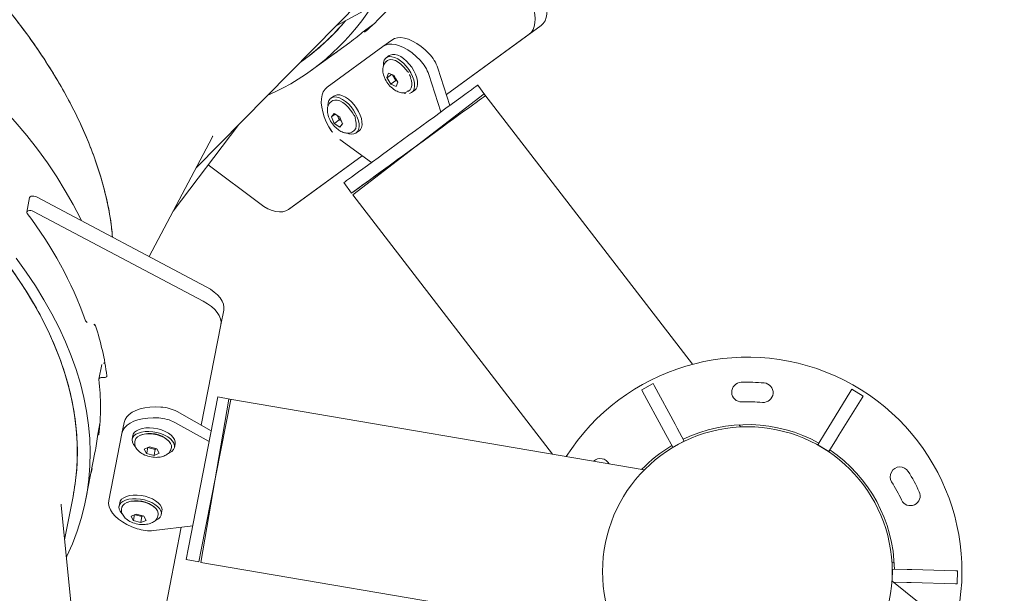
# Model space of a CAD drawing. Extents: x 5459245 to 5462690, y 5971016 to 5972523.
# Tile 45 of 136: x 5462441.854 to 5462442.305, y 5972213.997 to 5972214.26. Entities that reach past the tile are written whole.
import ezdxf

# ---------------------------------------------------------------- set-up
doc = ezdxf.new("R2010")
doc.units = 0
doc.layers.add('A_MAŁA ARCHITEKTURA', color=195, linetype='CONTINUOUS', lineweight=9)

# ---------------------------------------------------------------- blocks, each defined once
blk = doc.blocks.new('MEGA')
at = {"layer": 'A_MAŁA ARCHITEKTURA'}
for p, q in [((5462443.841729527, 5972219.290150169), (5462443.835373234, 5972219.287768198)), ((5462443.837270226, 5972219.28528626), (5462443.842933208, 5972219.197592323)), ((5462443.84362652, 5972219.287668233), (5462443.849289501, 5972219.199974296)), ((5462443.847387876, 5972219.229421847), (5462443.908958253, 5972219.233466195)), ((5462443.870883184, 5972219.230965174), (5462443.920422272, 5972219.226161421)), ((5462443.893295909, 5972219.232437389), (5462443.997544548, 5972219.208318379)), ((5462443.894600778, 5972219.199041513), (5462443.897403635, 5972219.228393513)), ((5462443.793907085, 5972219.221963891), (5462443.787550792, 5972219.219581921)), ((5462443.959314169, 5972219.217163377), (5462443.961276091, 5972219.216357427)), ((5462443.770443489, 5972219.208537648), (5462443.765827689, 5972219.206807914)), ((5462443.959003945, 5972219.210826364), (5462443.979006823, 5972219.202609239)), ((5462443.982253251, 5972219.211856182), (5462444.07509538, 5972219.158659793)), ((5462443.644078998, 5972219.139045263), (5462443.729165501, 5972219.203929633)), ((5462443.737696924, 5972219.195900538), (5462443.757957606, 5972219.203493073)), ((5462443.765575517, 5972219.206690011), (5462443.765721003, 5972219.206324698)), ((5462443.970237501, 5972219.206211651), (5462443.97205887, 5972219.205278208)), ((5462443.972175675, 5972219.205415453), (5462443.972145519, 5972219.205346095)), ((5462443.716684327, 5972219.194411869), (5462443.735598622, 5972219.201499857)), ((5462443.749093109, 5972219.20017117), (5462443.751022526, 5972219.20071436)), ((5462443.751015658, 5972219.200891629), (5462443.751039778, 5972219.200823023)), ((5462443.77669978, 5972219.199378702), (5462443.771932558, 5972219.197592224)), ((5462443.956238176, 5972219.200680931), (5462443.985295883, 5972219.188756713)), ((5462443.986812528, 5972219.199752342), (5462443.986670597, 5972219.199385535)), ((5462443.991631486, 5972219.197796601), (5462443.98707875, 5972219.199666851)), ((5462443.74256248, 5972219.186586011), (5462443.771932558, 5972219.197592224)), ((5462443.95189548, 5972219.195461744), (5462443.951424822, 5972219.195655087)), ((5462443.954298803, 5972219.195955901), (5462443.952729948, 5972219.196600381)), ((5462443.772298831, 5972219.190811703), (5462443.771822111, 5972219.190633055)), ((5462443.773724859, 5972219.192809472), (5462443.772135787, 5972219.192213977)), ((5462443.945633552, 5972219.191952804), (5462443.943712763, 5972219.189218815)), ((5462443.947502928, 5972219.19163128), (5462443.945633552, 5972219.191952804)), ((5462443.947494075, 5972219.191104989), (5462443.945824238, 5972219.191790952)), ((5462443.947472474, 5972219.189820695), (5462443.94630887, 5972219.18816446)), ((5462443.947451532, 5972219.188575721), (5462443.947502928, 5972219.19163128)), ((5462443.837951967, 5972219.185082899), (5462443.844308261, 5972219.187464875)), ((5462443.937841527, 5972219.170524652), (5462443.899203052, 5972219.186380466)), ((5462443.899203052, 5972219.186380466), (5462443.905478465, 5972219.183802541)), ((5462443.943712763, 5972219.189218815), (5462443.943661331, 5972219.186163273)), ((5462443.943661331, 5972219.186163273), (5462443.945530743, 5972219.185841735)), ((5462443.945665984, 5972219.185862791), (5462443.943843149, 5972219.18617633)), ((5462443.94630887, 5972219.18816446), (5462443.943955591, 5972219.189131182)), ((5462443.945530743, 5972219.185841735), (5462443.946461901, 5972219.187197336)), ((5462443.94630887, 5972219.18816446), (5462443.946288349, 5972219.186944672)), ((5462443.946461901, 5972219.187197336), (5462443.947451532, 5972219.188575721)), ((5462443.990002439, 5972219.186823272), (5462443.985295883, 5972219.188756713)), ((5462443.744354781, 5972219.181803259), (5462443.742765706, 5972219.181207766)), ((5462443.771106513, 5972219.185081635), (5462443.769995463, 5972219.183171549)), ((5462443.769995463, 5972219.183171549), (5462443.77102601, 5972219.179794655)), ((5462443.772631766, 5972219.18409788), (5462443.770248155, 5972219.183204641)), ((5462443.773248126, 5972219.183614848), (5462443.771106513, 5972219.185081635)), ((5462443.77363436, 5972219.180812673), (5462443.771250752, 5972219.179919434)), ((5462443.772631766, 5972219.18409788), (5462443.77363436, 5972219.180812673)), ((5462443.774278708, 5972219.180237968), (5462443.773248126, 5972219.183614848)), ((5462443.77363436, 5972219.180812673), (5462443.77422724, 5972219.180406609)), ((5462443.793611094, 5972219.181344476), (5462443.794359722, 5972219.163425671)), ((5462443.837951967, 5972219.185082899), (5462443.79414083, 5972219.168665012)), ((5462443.937841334, 5972219.170522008), (5462443.905478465, 5972219.183802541)), ((5462443.937462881, 5972219.165306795), (5462443.938760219, 5972219.183184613)), ((5462443.950839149, 5972219.182257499), (5462443.95139044, 5972219.18296161)), ((5462443.95139044, 5972219.18296161), (5462443.951725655, 5972219.183470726)), ((5462443.980325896, 5972219.183619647), (5462443.980420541, 5972219.183580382)), ((5462443.980953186, 5972219.183537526), (5462443.98048253, 5972219.18373087)), ((5462443.983356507, 5972219.184031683), (5462443.981787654, 5972219.184676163)), ((5462443.742928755, 5972219.179805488), (5462443.742452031, 5972219.17962684)), ((5462443.77102601, 5972219.179794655), (5462443.773167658, 5972219.178327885)), ((5462443.773167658, 5972219.178327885), (5462443.773705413, 5972219.179222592)), ((5462443.774287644, 5972219.180256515), (5462443.773184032, 5972219.178359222)), ((5462443.773705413, 5972219.179222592), (5462443.774278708, 5972219.180237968)), ((5462443.788843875, 5972219.179557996), (5462443.789592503, 5972219.161639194)), ((5462443.94498708, 5972219.179983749), (5462443.945457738, 5972219.179790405)), ((5462443.945250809, 5972219.178393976), (5462443.946819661, 5972219.177749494)), ((5462443.974236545, 5972219.179673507), (5462443.97257505, 5972219.176594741)), ((5462443.97257505, 5972219.176594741), (5462443.97297833, 5972219.173894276)), ((5462443.975176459, 5972219.175559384), (5462443.972823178, 5972219.176526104)), ((5462443.976301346, 5972219.180051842), (5462443.974236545, 5972219.179673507)), ((5462443.976507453, 5972219.178671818), (5462443.974439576, 5972219.179521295)), ((5462443.97658303, 5972219.178165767), (5462443.975176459, 5972219.175559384)), ((5462443.975850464, 5972219.175809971), (5462443.976704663, 5972219.177351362)), ((5462443.976704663, 5972219.177351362), (5462443.976301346, 5972219.180051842)), ((5462443.74178452, 5972219.174080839), (5462443.740627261, 5972219.172242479)), ((5462443.740627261, 5972219.172242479), (5462443.741609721, 5972219.168860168)), ((5462443.743263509, 5972219.173166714), (5462443.740879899, 5972219.172273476)), ((5462443.743924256, 5972219.172536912), (5462443.74178452, 5972219.174080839)), ((5462443.743319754, 5972219.172973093), (5462443.744219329, 5972219.169876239)), ((5462443.744906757, 5972219.169154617), (5462443.743924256, 5972219.172536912)), ((5462443.777767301, 5972219.174768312), (5462443.778244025, 5972219.174946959)), ((5462443.7790427, 5972219.173782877), (5462443.780631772, 5972219.174378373)), ((5462443.97297833, 5972219.173894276), (5462443.975043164, 5972219.174272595)), ((5462443.975043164, 5972219.174272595), (5462443.975850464, 5972219.175809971)), ((5462443.975176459, 5972219.175559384), (5462443.975296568, 5972219.174755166)), ((5462443.981326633, 5972219.172462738), (5462443.981707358, 5972219.173217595)), ((5462443.741609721, 5972219.168860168), (5462443.743749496, 5972219.167316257)), ((5462443.744219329, 5972219.169876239), (5462443.741835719, 5972219.168982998)), ((5462443.809128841, 5972219.168960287), (5462443.743387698, 5972219.144324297)), ((5462443.743749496, 5972219.167316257), (5462443.744309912, 5972219.168174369)), ((5462443.744919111, 5972219.169179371), (5462443.743771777, 5972219.167356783)), ((5462443.744219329, 5972219.169876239), (5462443.744823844, 5972219.169440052)), ((5462443.744309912, 5972219.168174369), (5462443.744906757, 5972219.169154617)), ((5462443.811067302, 5972219.163787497), (5462443.809128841, 5972219.168960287)), ((5462443.922898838, 5972219.171282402), (5462443.920627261, 5972219.16575111)), ((5462443.974106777, 5972219.168210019), (5462443.973997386, 5972219.168255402)), ((5462443.974044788, 5972219.168059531), (5462443.974515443, 5972219.167866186)), ((5462443.810897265, 5972219.16421007), (5462443.740538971, 5972219.135898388)), ((5462443.811227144, 5972219.163360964), (5462443.745486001, 5972219.138724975)), ((5462443.748397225, 5972219.163762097), (5462443.748873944, 5972219.163940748)), ((5462443.74967262, 5972219.162776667), (5462443.751261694, 5972219.16337216)), ((5462443.882900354, 5972218.985272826), (5462443.811067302, 5972219.163787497)), ((5462443.920258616, 5972219.16481855), (5462443.867017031, 5972219.024744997)), ((5462443.991151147, 5972219.137872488), (5462443.920258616, 5972219.16481855)), ((5462443.985434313, 5972219.164031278), (5462443.9737843, 5972219.150390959)), ((5462443.974308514, 5972219.166469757), (5462443.975877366, 5972219.165825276)), ((5462443.752879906, 5972219.147881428), (5462443.741668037, 5972219.161879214)), ((5462443.990140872, 5972219.162097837), (5462443.978490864, 5972219.148457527)), ((5462443.749601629, 5972219.15197429), (5462443.710557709, 5972219.13734288)), ((5462444.031517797, 5972219.13208062), (5462443.981895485, 5972219.152443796)), ((5462444.025242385, 5972219.134658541), (5462443.981897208, 5972219.152445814)), ((5462443.743387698, 5972219.144324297), (5462443.738110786, 5972219.142346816)), ((5462443.738110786, 5972219.142346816), (5462443.740209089, 5972219.136747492)), ((5462443.990972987, 5972219.137403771), (5462443.993054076, 5972219.142471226)), ((5462443.745486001, 5972219.138724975), (5462443.740209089, 5972219.136747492)), ((5462443.740538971, 5972219.135898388), (5462443.812554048, 5972218.956931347)), ((5462443.935639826, 5972218.991827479), (5462443.990972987, 5972219.137403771)), ((5462443.91308194, 5972219.004687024), (5462443.913519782, 5972219.005445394)), ((5462443.913519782, 5972219.005445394), (5462443.918698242, 5972219.002455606)), ((5462443.91308194, 5972219.004687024), (5462443.90299508, 5972218.987216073)), ((5462443.918260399, 5972219.001697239), (5462443.908173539, 5972218.984226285)), ((5462443.918698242, 5972219.002455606), (5462443.918260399, 5972219.001697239)), ((5462443.90193803, 5972218.985385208), (5462443.90299508, 5972218.987216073)), ((5462443.90193803, 5972218.985385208), (5462443.898570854, 5972218.97955309)), ((5462443.90711649, 5972218.982395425), (5462443.903749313, 5972218.976563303)), ((5462443.908173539, 5972218.984226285), (5462443.90711649, 5972218.982395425)), ((5462443.903749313, 5972218.976563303), (5462443.898570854, 5972218.97955309)), ((5462443.92279237, 5972218.958027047), (5462443.923211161, 5972218.959128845)), ((5462443.941031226, 5972218.923653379), (5462443.934296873, 5972218.923653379)), ((5462443.934296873, 5972218.917673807), (5462443.934296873, 5972218.923653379)), ((5462443.941031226, 5972218.923653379), (5462443.943145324, 5972218.923653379)), ((5462443.963319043, 5972218.923653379), (5462443.943145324, 5972218.923653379)), ((5462443.963319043, 5972218.923653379), (5462443.964194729, 5972218.923653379)), ((5462443.964194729, 5972218.923653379), (5462443.964194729, 5972218.917673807)), ((5462443.941031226, 5972218.917673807), (5462443.934296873, 5972218.917673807)), ((5462443.943145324, 5972218.917673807), (5462443.941031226, 5972218.917673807)), ((5462443.963319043, 5972218.917673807), (5462443.943145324, 5972218.917673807)), ((5462443.964194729, 5972218.917673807), (5462443.963319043, 5972218.917673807)), ((5462443.906427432, 5972218.86543318), (5462443.90641686, 5972218.866643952)), ((5462443.875456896, 5972218.670617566), (5462443.899020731, 5972218.862085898)), ((5462443.898872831, 5972218.860884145), (5462443.899035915, 5972218.860968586)), ((5462443.90193803, 5972218.855941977), (5462443.898910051, 5972218.861186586)), ((5462443.899013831, 5972218.86202985), (5462443.903749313, 5972218.864763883)), ((5462443.90711649, 5972218.858931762), (5462443.903749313, 5972218.864763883)), ((5462443.90711649, 5972218.858931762), (5462443.908173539, 5972218.8571009)), ((5462443.918260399, 5972218.839629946), (5462443.908173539, 5972218.8571009)), ((5462443.90299508, 5972218.854111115), (5462443.90193803, 5972218.855941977)), ((5462443.91308194, 5972218.836640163), (5462443.90299508, 5972218.854111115)), ((5462443.918698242, 5972218.83887158), (5462443.913519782, 5972218.835881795)), ((5462443.918260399, 5972218.839629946), (5462443.918698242, 5972218.83887158)), ((5462443.913519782, 5972218.835881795), (5462443.91308194, 5972218.836640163))]:
    blk.add_line(p, q, dxfattribs=at)
at = {"layer": 'A_MAŁA ARCHITEKTURA', "flags": 128}
for points in [[(5462443.84512842, 5972219.264410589), (5462443.845707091, 5972219.265314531), (5462443.849435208, 5972219.271460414), (5462443.852982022, 5972219.277882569), (5462443.856344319, 5972219.284575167), (5462443.859519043, 5972219.291532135), (5462443.862503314, 5972219.298747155), (5462443.865294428, 5972219.30621368), (5462443.86788984, 5972219.313924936), (5462443.870287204, 5972219.321873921), (5462443.872484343, 5972219.330053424), (5462443.874479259, 5972219.338456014), (5462443.876270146, 5972219.347074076)], [(5462443.82502659, 5972219.332400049), (5462443.823217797, 5972219.32375646), (5462443.82120013, 5972219.315334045), (5462443.818975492, 5972219.307140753), (5462443.81654598, 5972219.299184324), (5462443.813913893, 5972219.291472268), (5462443.811081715, 5972219.284011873), (5462443.808052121, 5972219.276810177), (5462443.804827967, 5972219.269873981), (5462443.801412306, 5972219.263209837), (5462443.797808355, 5972219.256824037), (5462443.794019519, 5972219.25072261), (5462443.79004938, 5972219.244911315), (5462443.785901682, 5972219.239395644), (5462443.781580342, 5972219.234180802), (5462443.77708944, 5972219.229271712), (5462443.772433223, 5972219.224673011), (5462443.767616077, 5972219.220389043), (5462443.762642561, 5972219.216423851), (5462443.75751736, 5972219.212781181), (5462443.752245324, 5972219.20946447), (5462443.746831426, 5972219.20647685), (5462443.741280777, 5972219.203821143), (5462443.735598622, 5972219.201499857)], [(5462443.710316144, 5972219.189555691), (5462443.71078138, 5972219.189603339), (5462443.716953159, 5972219.190420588), (5462443.723020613, 5972219.191571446), (5462443.728978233, 5972219.19305487), (5462443.734820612, 5972219.194869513), (5462443.740542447, 5972219.197013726), (5462443.746138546, 5972219.199485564), (5462443.751603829, 5972219.202282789), (5462443.756933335, 5972219.205402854), (5462443.762122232, 5972219.208842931), (5462443.767165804, 5972219.212599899), (5462443.772059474, 5972219.216670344), (5462443.776798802, 5972219.221050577), (5462443.781379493, 5972219.225736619), (5462443.785797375, 5972219.230724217), (5462443.790048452, 5972219.236008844), (5462443.794128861, 5972219.241585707), (5462443.798034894, 5972219.247449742), (5462443.80176301, 5972219.253595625), (5462443.805309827, 5972219.26001778), (5462443.808672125, 5972219.266710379), (5462443.81184685, 5972219.273667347), (5462443.814831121, 5972219.280882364)], [(5462443.841729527, 5972219.290150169), (5462443.841861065, 5972219.290181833), (5462443.842232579, 5972219.290120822), (5462443.84262498, 5972219.289864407), (5462443.842996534, 5972219.289439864), (5462443.843307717, 5972219.288892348), (5462443.843525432, 5972219.288280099), (5462443.84362652, 5972219.287668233)], [(5462443.834976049, 5972219.287331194), (5462443.835193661, 5972219.287658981), (5462443.835504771, 5972219.287799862), (5462443.835876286, 5972219.287738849), (5462443.836268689, 5972219.287482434), (5462443.836640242, 5972219.287057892), (5462443.836951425, 5972219.286510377), (5462443.837169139, 5972219.285898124), (5462443.837270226, 5972219.28528626)], [(5462443.787400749, 5972219.219497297), (5462443.787582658, 5972219.219592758), (5462443.787790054, 5972219.219616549), (5462443.788015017, 5972219.21956776), (5462443.788248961, 5972219.219448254), (5462443.78848295, 5972219.219262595), (5462443.78870806, 5972219.219017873), (5462443.788915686, 5972219.218723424), (5462443.789097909, 5972219.218390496)], [(5462443.789097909, 5972219.218390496), (5462443.789281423, 5972219.218055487), (5462443.789490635, 5972219.217759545), (5462443.789717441, 5972219.21751412), (5462443.789953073, 5972219.21732871), (5462443.790188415, 5972219.217210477), (5462443.790414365, 5972219.217164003), (5462443.790622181, 5972219.217191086), (5462443.790803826, 5972219.217290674)], [(5462443.765805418, 5972219.206254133), (5462443.765795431, 5972219.206251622), (5462443.765784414, 5972219.206252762), (5462443.765772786, 5972219.206257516), (5462443.765760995, 5972219.206265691), (5462443.765749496, 5972219.206276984), (5462443.765738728, 5972219.206290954), (5462443.765729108, 5972219.206307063), (5462443.765721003, 5972219.206324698)], [(5462443.972145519, 5972219.205346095), (5462443.972136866, 5972219.205328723), (5462443.972126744, 5972219.205312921), (5462443.972115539, 5972219.205299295), (5462443.972103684, 5972219.205288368), (5462443.972091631, 5972219.205280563), (5462443.972079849, 5972219.205276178), (5462443.972068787, 5972219.205275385), (5462443.97205887, 5972219.205278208)], [(5462443.751039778, 5972219.200823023), (5462443.751045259, 5972219.200804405), (5462443.751048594, 5972219.200785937), (5462443.751049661, 5972219.200768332), (5462443.751048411, 5972219.200752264), (5462443.751044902, 5972219.200738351), (5462443.751039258, 5972219.200727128), (5462443.751031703, 5972219.200719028), (5462443.751022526, 5972219.20071436)], [(5462443.77669978, 5972219.199378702), (5462443.778058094, 5972219.199700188), (5462443.779515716, 5972219.199687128), (5462443.78104697, 5972219.199339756), (5462443.782624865, 5972219.198664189), (5462443.784221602, 5972219.197672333), (5462443.785809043, 5972219.196381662), (5462443.787359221, 5972219.194814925), (5462443.788844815, 5972219.192999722), (5462443.790239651, 5972219.190968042), (5462443.791519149, 5972219.188755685)], [(5462443.849289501, 5972219.199974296), (5462443.849338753, 5972219.197677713), (5462443.849182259, 5972219.195525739), (5462443.848822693, 5972219.193555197), (5462443.848266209, 5972219.191799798), (5462443.84752233, 5972219.190289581), (5462443.84660378, 5972219.189050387), (5462443.845526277, 5972219.188103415), (5462443.844308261, 5972219.187464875)], [(5462443.899203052, 5972219.186380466), (5462443.898003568, 5972219.187057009), (5462443.896954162, 5972219.188037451), (5462443.896072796, 5972219.189305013), (5462443.895374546, 5972219.190838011), (5462443.894871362, 5972219.192610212), (5462443.894571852, 5972219.19459129), (5462443.894481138, 5972219.196747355), (5462443.894600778, 5972219.199041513)], [(5462443.941080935, 5972219.190527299), (5462443.942429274, 5972219.192698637), (5462443.943887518, 5972219.194685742), (5462443.945429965, 5972219.196453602), (5462443.947029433, 5972219.197971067), (5462443.948657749, 5972219.199211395), (5462443.950286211, 5972219.200152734), (5462443.951886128, 5972219.200778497), (5462443.953429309, 5972219.201077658), (5462443.954888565, 5972219.201044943), (5462443.956238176, 5972219.200680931)], [(5462443.986684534, 5972219.199276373), (5462443.986675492, 5972219.199281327), (5462443.986668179, 5972219.199289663), (5462443.986662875, 5972219.199301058), (5462443.986659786, 5972219.199315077), (5462443.986659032, 5972219.199331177), (5462443.986660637, 5972219.199348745), (5462443.986664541, 5972219.199367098), (5462443.986670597, 5972219.199385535)], [(5462443.771932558, 5972219.197592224), (5462443.773290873, 5972219.197913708), (5462443.7747485, 5972219.197900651), (5462443.77627975, 5972219.197553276), (5462443.777857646, 5972219.19687771), (5462443.779454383, 5972219.195885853), (5462443.781041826, 5972219.194595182), (5462443.782592, 5972219.193028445), (5462443.784077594, 5972219.191213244), (5462443.785472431, 5972219.189181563), (5462443.786751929, 5972219.186969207)], [(5462443.842933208, 5972219.197592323), (5462443.842982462, 5972219.19529574), (5462443.842825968, 5972219.193143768), (5462443.842466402, 5972219.191173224), (5462443.841909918, 5972219.189417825), (5462443.841166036, 5972219.18790761), (5462443.840247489, 5972219.186668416), (5462443.839169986, 5972219.185721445), (5462443.837951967, 5972219.185082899)], [(5462443.949113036, 5972219.195958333), (5462443.949132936, 5972219.195971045), (5462443.950278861, 5972219.196548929), (5462443.951378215, 5972219.196799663), (5462443.952391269, 5972219.196714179), (5462443.953281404, 5972219.19629557), (5462443.95401645, 5972219.195558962), (5462443.954569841, 5972219.194530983), (5462443.954921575, 5972219.19324878), (5462443.955058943, 5972219.191758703), (5462443.954976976, 5972219.190114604), (5462443.954678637, 5972219.1883759), (5462443.954174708, 5972219.186605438), (5462443.953483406, 5972219.184867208), (5462443.952629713, 5972219.183224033), (5462443.951644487, 5972219.181735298), (5462443.950563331, 5972219.180454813), (5462443.949425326, 5972219.179428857), (5462443.948271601, 5972219.178694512), (5462443.947143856, 5972219.178278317), (5462443.946082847, 5972219.178195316), (5462443.945126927, 5972219.178448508), (5462443.944310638, 5972219.179028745), (5462443.943663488, 5972219.179915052), (5462443.943663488, 5972219.179915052)], [(5462443.954298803, 5972219.195955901), (5462443.954850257, 5972219.195651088), (5462443.955585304, 5972219.194914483), (5462443.956138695, 5972219.193886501), (5462443.956490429, 5972219.192604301), (5462443.956627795, 5972219.191114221), (5462443.956545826, 5972219.189470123), (5462443.956247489, 5972219.187731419), (5462443.955743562, 5972219.185960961), (5462443.955052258, 5972219.184222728), (5462443.954198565, 5972219.182579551), (5462443.953213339, 5972219.181090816), (5462443.952132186, 5972219.179810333), (5462443.95099418, 5972219.178784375), (5462443.949840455, 5972219.178050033), (5462443.948712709, 5972219.177633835), (5462443.947651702, 5972219.177550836), (5462443.946819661, 5972219.177749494)], [(5462443.95153646, 5972219.183501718), (5462443.952080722, 5972219.184430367), (5462443.952830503, 5972219.186028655), (5462443.953398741, 5972219.18769676), (5462443.953760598, 5972219.189361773), (5462443.953900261, 5972219.190950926), (5462443.953811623, 5972219.19239477), (5462443.953498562, 5972219.193630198), (5462443.952974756, 5972219.19460322), (5462443.952263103, 5972219.195271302), (5462443.95189548, 5972219.195461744)], [(5462443.769927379, 5972219.189288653), (5462443.770369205, 5972219.190493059), (5462443.771000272, 5972219.191428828), (5462443.771797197, 5972219.192059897), (5462443.772731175, 5972219.192363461), (5462443.773768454, 5972219.192328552), (5462443.774871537, 5972219.191956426), (5462443.776000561, 5972219.191260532), (5462443.77711472, 5972219.190266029), (5462443.778173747, 5972219.189008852), (5462443.779139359, 5972219.187534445), (5462443.779976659, 5972219.185896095), (5462443.780655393, 5972219.184153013), (5462443.781151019, 5972219.182368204), (5462443.781445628, 5972219.180606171), (5462443.781528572, 5972219.178930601), (5462443.781396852, 5972219.177402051), (5462443.781055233, 5972219.176075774), (5462443.780516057, 5972219.174999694), (5462443.779798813, 5972219.174212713), (5462443.778929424, 5972219.173743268), (5462443.777939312, 5972219.173608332), (5462443.776864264, 5972219.173812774), (5462443.775743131, 5972219.174349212), (5462443.775366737, 5972219.174598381)], [(5462443.779643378, 5972219.176203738), (5462443.78009927, 5972219.177297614), (5462443.780344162, 5972219.178635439), (5462443.780367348, 5972219.180158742), (5462443.780167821, 5972219.181800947), (5462443.779754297, 5972219.18349028), (5462443.779144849, 5972219.185152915), (5462443.778366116, 5972219.186716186), (5462443.77745213, 5972219.188111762), (5462443.776442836, 5972219.18927866), (5462443.775382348, 5972219.190165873), (5462443.774317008, 5972219.190734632), (5462443.773293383, 5972219.190960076), (5462443.772356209, 5972219.19083235), (5462443.772298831, 5972219.190811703)], [(5462443.773724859, 5972219.192809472), (5462443.774320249, 5972219.192958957), (5462443.775357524, 5972219.192924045), (5462443.776460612, 5972219.192551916), (5462443.777589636, 5972219.191856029), (5462443.778703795, 5972219.190861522), (5462443.77976282, 5972219.189604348), (5462443.780728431, 5972219.188129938), (5462443.781565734, 5972219.186491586), (5462443.782244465, 5972219.184748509), (5462443.782740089, 5972219.182963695), (5462443.7830347, 5972219.181201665), (5462443.783117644, 5972219.179526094), (5462443.782985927, 5972219.177997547), (5462443.782644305, 5972219.176671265), (5462443.782105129, 5972219.175595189), (5462443.781387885, 5972219.174808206), (5462443.780631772, 5972219.174378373)], [(5462443.738374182, 5972219.168840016), (5462443.737884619, 5972219.171348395), (5462443.737600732, 5972219.173796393), (5462443.737527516, 5972219.176140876), (5462443.737666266, 5972219.178340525), (5462443.738014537, 5972219.180356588), (5462443.738566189, 5972219.182153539), (5462443.739311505, 5972219.18369971), (5462443.740237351, 5972219.184967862), (5462443.741327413, 5972219.185935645), (5462443.74256248, 5972219.186586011)], [(5462443.985295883, 5972219.188756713), (5462443.986512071, 5972219.188067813), (5462443.987573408, 5972219.187066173), (5462443.988461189, 5972219.185769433), (5462443.989159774, 5972219.18420045), (5462443.989656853, 5972219.182386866), (5462443.989943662, 5972219.180360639), (5462443.990015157, 5972219.178157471), (5462443.989870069, 5972219.175816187), (5462443.989510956, 5972219.173378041), (5462443.988944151, 5972219.170885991)], [(5462443.990002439, 5972219.186823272), (5462443.991218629, 5972219.186134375), (5462443.992279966, 5972219.185132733), (5462443.993167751, 5972219.183835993), (5462443.993866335, 5972219.182267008), (5462443.99436341, 5972219.180453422), (5462443.994650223, 5972219.178427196), (5462443.994721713, 5972219.176224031), (5462443.994576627, 5972219.173882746), (5462443.994217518, 5972219.171444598), (5462443.993650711, 5972219.168952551)], [(5462443.740558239, 5972219.178286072), (5462443.740604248, 5972219.178455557), (5462443.741072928, 5972219.179628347), (5462443.741727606, 5972219.180525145), (5462443.742544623, 5972219.18111354), (5462443.743494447, 5972219.18137227), (5462443.744542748, 5972219.18129198), (5462443.745651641, 5972219.180875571), (5462443.746781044, 5972219.180138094), (5462443.747890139, 5972219.179106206), (5462443.748938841, 5972219.177817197), (5462443.74988925, 5972219.176317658), (5462443.750707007, 5972219.174661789), (5462443.751362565, 5972219.172909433), (5462443.751832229, 5972219.171123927), (5462443.752099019, 5972219.169369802), (5462443.752153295, 5972219.167710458), (5462443.751993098, 5972219.166205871), (5462443.751624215, 5972219.164910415), (5462443.751059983, 5972219.163870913), (5462443.750320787, 5972219.163124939), (5462443.749433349, 5972219.16269945), (5462443.748429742, 5972219.162609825), (5462443.747346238, 5972219.162859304), (5462443.746222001, 5972219.163438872), (5462443.745977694, 5972219.163605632)], [(5462443.744354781, 5972219.181803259), (5462443.745083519, 5972219.181967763), (5462443.74613182, 5972219.181887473), (5462443.747240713, 5972219.181471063), (5462443.748370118, 5972219.180733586), (5462443.749479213, 5972219.179701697), (5462443.750527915, 5972219.178412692), (5462443.75147832, 5972219.176913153), (5462443.752296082, 5972219.175257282), (5462443.752951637, 5972219.173504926), (5462443.753421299, 5972219.17171942), (5462443.753688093, 5972219.169965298), (5462443.75374237, 5972219.168305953), (5462443.753582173, 5972219.166801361), (5462443.75321329, 5972219.165505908), (5462443.752649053, 5972219.164466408), (5462443.751909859, 5972219.163720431), (5462443.751261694, 5972219.16337216)], [(5462443.943663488, 5972219.179915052), (5462443.943208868, 5972219.181075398), (5462443.943124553, 5972219.181416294)], [(5462443.945457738, 5972219.179790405), (5462443.945958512, 5972219.179646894), (5462443.946945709, 5972219.179661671), (5462443.948008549, 5972219.180024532), (5462443.94910059, 5972219.180719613), (5462443.950174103, 5972219.181716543), (5462443.950626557, 5972219.18223776)], [(5462443.977839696, 5972219.183809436), (5462443.978078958, 5972219.183974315), (5462443.979227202, 5972219.184582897), (5462443.980332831, 5972219.184865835), (5462443.981355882, 5972219.184812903), (5462443.982259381, 5972219.18442602), (5462443.983010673, 5972219.183719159), (5462443.983582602, 5972219.182717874), (5462443.983954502, 5972219.181458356), (5462443.98411293, 5972219.179986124), (5462443.984052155, 5972219.178354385), (5462443.98377438, 5972219.176622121), (5462443.98328964, 5972219.174851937), (5462443.982615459, 5972219.173107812), (5462443.981776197, 5972219.171452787), (5462443.980802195, 5972219.169946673), (5462443.979728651, 5972219.168643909), (5462443.978594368, 5972219.167591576), (5462443.977440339, 5972219.166827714), (5462443.976308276, 5972219.166379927), (5462443.975239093, 5972219.1662644), (5462443.974271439, 5972219.16648531), (5462443.973440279, 5972219.167034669), (5462443.973440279, 5972219.167034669)], [(5462443.983356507, 5972219.184031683), (5462443.983828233, 5972219.183781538), (5462443.984579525, 5972219.183074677), (5462443.985151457, 5972219.182073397), (5462443.985523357, 5972219.180813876), (5462443.985681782, 5972219.179341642), (5462443.985621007, 5972219.177709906), (5462443.985343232, 5972219.175977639), (5462443.984858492, 5972219.174207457), (5462443.984184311, 5972219.172463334), (5462443.98334505, 5972219.170808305), (5462443.982371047, 5972219.169302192), (5462443.981297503, 5972219.167999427), (5462443.98016322, 5972219.166947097), (5462443.979009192, 5972219.166183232), (5462443.977877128, 5972219.165735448), (5462443.976807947, 5972219.165619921), (5462443.975877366, 5972219.165825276)], [(5462443.98153122, 5972219.173285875), (5462443.981886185, 5972219.174099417), (5462443.982455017, 5972219.175767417), (5462443.982817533, 5972219.177432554), (5462443.982957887, 5972219.179022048), (5462443.982869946, 5972219.180466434), (5462443.982557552, 5972219.181702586), (5462443.982034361, 5972219.182676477), (5462443.981323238, 5972219.183345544), (5462443.980953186, 5972219.183537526)], [(5462443.750204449, 5972219.165083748), (5462443.750684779, 5972219.166144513), (5462443.750956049, 5972219.167455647), (5462443.751006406, 5972219.168959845), (5462443.750833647, 5972219.170591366), (5462443.750445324, 5972219.172278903), (5462443.749858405, 5972219.17394871), (5462443.749098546, 5972219.175527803), (5462443.748198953, 5972219.176947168), (5462443.747198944, 5972219.178144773), (5462443.746142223, 5972219.179068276), (5462443.745074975, 5972219.179677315), (5462443.744043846, 5972219.179945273), (5462443.743093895, 5972219.179860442), (5462443.742928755, 5972219.179805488)], [(5462443.778244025, 5972219.174946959), (5462443.778996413, 5972219.175401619), (5462443.779643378, 5972219.176203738)], [(5462443.922898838, 5972219.171282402), (5462443.923053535, 5972219.17121951), (5462443.923534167, 5972219.171022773), (5462443.924336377, 5972219.170693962), (5462443.925452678, 5972219.170236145), (5462443.926872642, 5972219.169653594), (5462443.928583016, 5972219.168951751), (5462443.930567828, 5972219.168137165), (5462443.932808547, 5972219.167217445), (5462443.935284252, 5972219.166201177), (5462443.937971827, 5972219.165097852), (5462443.940846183, 5972219.163917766), (5462443.943880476, 5972219.162671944), (5462443.947046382, 5972219.161372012), (5462443.950314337, 5972219.160030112), (5462443.953653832, 5972219.158658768), (5462443.957033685, 5972219.157270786), (5462443.960422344, 5972219.15587913), (5462443.963788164, 5972219.154496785), (5462443.967099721, 5972219.153136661), (5462443.970326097, 5972219.151811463), (5462443.973437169, 5972219.150533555), (5462443.976403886, 5972219.14931487)], [(5462443.974515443, 5972219.167866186), (5462443.975013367, 5972219.167723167), (5462443.976000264, 5972219.167736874), (5462443.977062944, 5972219.168098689), (5462443.978154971, 5972219.168792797), (5462443.979228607, 5972219.169788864), (5462443.979675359, 5972219.170302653)], [(5462443.748873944, 5972219.163940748), (5462443.749536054, 5972219.16431971), (5462443.750204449, 5972219.165083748)], [(5462443.955482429, 5972219.151430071), (5462443.954952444, 5972219.151647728), (5462443.951571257, 5972219.153036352), (5462443.948228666, 5972219.154409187), (5462443.944955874, 5972219.15575342), (5462443.941783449, 5972219.157056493), (5462443.938740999, 5972219.158306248), (5462443.935856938, 5972219.159491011), (5462443.933158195, 5972219.160599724), (5462443.93066996, 5972219.161622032), (5462443.928415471, 5972219.162548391), (5462443.926415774, 5972219.163370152), (5462443.924689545, 5972219.164079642), (5462443.923252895, 5972219.164670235), (5462443.922119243, 5972219.165136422), (5462443.921299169, 5972219.165473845), (5462443.920800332, 5972219.165679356), (5462443.92062739, 5972219.165751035), (5462443.920781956, 5972219.165688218), (5462443.921262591, 5972219.16549148), (5462443.922064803, 5972219.165162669), (5462443.9231811, 5972219.164704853), (5462443.924601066, 5972219.164122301), (5462443.926311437, 5972219.163420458), (5462443.928296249, 5972219.162605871), (5462443.930536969, 5972219.161686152), (5462443.933012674, 5972219.160669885), (5462443.93570025, 5972219.15956656), (5462443.938574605, 5972219.158386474), (5462443.941608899, 5972219.157140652), (5462443.944774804, 5972219.15584072), (5462443.948042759, 5972219.154498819), (5462443.951382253, 5972219.153127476), (5462443.954762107, 5972219.151739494), (5462443.958150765, 5972219.150347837), (5462443.961516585, 5972219.14896549), (5462443.964828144, 5972219.147605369), (5462443.968054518, 5972219.146280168), (5462443.97116559, 5972219.145002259), (5462443.974132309, 5972219.143783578), (5462443.974132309, 5972219.143783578)], [(5462443.976403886, 5972219.14931487), (5462443.979198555, 5972219.148166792), (5462443.981795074, 5972219.147100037), (5462443.984169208, 5972219.146124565), (5462443.986298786, 5972219.145249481), (5462443.988163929, 5972219.144482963), (5462443.989747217, 5972219.143832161), (5462443.99103387, 5972219.143303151), (5462443.992011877, 5972219.142900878), (5462443.992672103, 5972219.142629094), (5462443.993008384, 5972219.142490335), (5462443.993054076, 5972219.142471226)], [(5462443.974132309, 5972219.143783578), (5462443.976926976, 5972219.142635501), (5462443.979523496, 5972219.141568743), (5462443.981897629, 5972219.140593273), (5462443.98402721, 5972219.139718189), (5462443.98589235, 5972219.13895167), (5462443.987475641, 5972219.138300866), (5462443.988762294, 5972219.137771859), (5462443.989740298, 5972219.137369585), (5462443.990400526, 5972219.1370978), (5462443.990736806, 5972219.136959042), (5462443.990782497, 5972219.136939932)], [(5462444.037416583, 5972219.140435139), (5462444.035889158, 5972219.138718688), (5462444.034309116, 5972219.137248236), (5462444.032703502, 5972219.136048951), (5462444.03109978, 5972219.135141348), (5462444.029525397, 5972219.134540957), (5462444.028007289, 5972219.134258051), (5462444.026571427, 5972219.134297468), (5462444.025242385, 5972219.134658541)], [(5462444.043691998, 5972219.137857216), (5462444.042164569, 5972219.136140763), (5462444.040584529, 5972219.134670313), (5462444.038978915, 5972219.133471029), (5462444.037375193, 5972219.132563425), (5462444.03580081, 5972219.131963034), (5462444.034282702, 5972219.131680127), (5462444.032846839, 5972219.131719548), (5462444.031517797, 5972219.13208062)]]:
    blk.add_lwpolyline(points, dxfattribs=at)
at = {"layer": 'A_MAŁA ARCHITEKTURA'}
blk.add_circle((5462443.868023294, 5972218.920663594), 0.06627357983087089, dxfattribs=at)
for centre, radius, start, end in [((5462443.668173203, 5972219.350831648), 0.1784810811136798, 321.1211999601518, 339.1585884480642), ((5462443.80943962, 5972219.237705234), 0.002569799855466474, 154.6984213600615, 214.7215423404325), ((5462443.805233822, 5972219.234782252), 0.002551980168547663, 334.1709995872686, 34.8767074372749), ((5462443.709234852, 5972219.31731993), 0.1290711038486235, 309.1955626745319, 319.6023373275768), ((5462443.794001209, 5972219.220598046), 0.001369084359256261, 21.58197271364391, 93.94213724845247), ((5462444.000666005, 5972219.312084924), 0.1094635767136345, 235.4059995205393, 268.7755736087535), ((5462443.719395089, 5972219.306163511), 0.1101626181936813, 294.9160089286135, 308.1207381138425), ((5462444.00188912, 5972219.315540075), 0.1071756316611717, 247.7320217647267, 261.6785516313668), ((5462443.720543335, 5972219.30332184), 0.1066096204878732, 290.5452172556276, 295.1359787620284), ((5462444.019624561, 5972219.3014938), 0.1069016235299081, 247.6691438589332, 252.2751390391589), ((5462444.020722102, 5972219.304376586), 0.1104744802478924, 252.055026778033, 265.2411022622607), ((5462443.767945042, 5972219.180133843), 0.01249827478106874, 349.252445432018, 51.83225473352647), ((5462443.956538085, 5972219.181603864), 0.0178480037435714, 150.0020989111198, 174.9188123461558), ((5462443.771000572, 5972219.178522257), 0.01787333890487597, 3.322092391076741, 28.20323859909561), ((5462443.775767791, 5972219.180308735), 0.017873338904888, 3.322092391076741, 28.20323859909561), ((5462443.738588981, 5972219.169132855), 0.01248318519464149, 349.0704931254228, 52.01624960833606), ((5462443.755797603, 5972219.17282506), 0.0178733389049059, 192.8829637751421, 217.7641079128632), ((5462443.97706237, 5972219.170446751), 0.004976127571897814, 189.6678692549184, 223.2898998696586), ((5462443.971674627, 5972219.175402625), 0.01785039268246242, 320.4288263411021, 345.3432830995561), ((5462443.976381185, 5972219.173469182), 0.01785039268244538, 320.4288263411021, 345.3432830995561), ((5462443.868023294, 5972218.920663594), 0.09816462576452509, 285.7080624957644, 89.19538569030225), ((5462443.873006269, 5972219.002731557), 0.004484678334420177, 328.3215675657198, 75.51744492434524), ((5462443.868023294, 5972218.920663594), 0.06727017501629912, 62.54731834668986, 77.60718645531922), ((5462443.868023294, 5972218.920663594), 0.06727017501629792, 2.547316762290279, 57.45268381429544), ((5462443.936604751, 5972218.966012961), 0.004484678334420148, 33.47460054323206, 213.474600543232), ((5462443.868023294, 5972218.920663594), 0.08670378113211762, 26.52540117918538, 33.4745996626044), ((5462443.868023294, 5972218.920663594), 0.07773442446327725, 26.52540094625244, 33.47459975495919), ((5462443.941587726, 5972218.957382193), 0.004484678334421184, 206.5253978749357, 26.52539787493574), ((5462443.868023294, 5972218.920663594), 0.06727017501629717, 302.5473161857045, 357.4526832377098), ((5462443.941587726, 5972218.883944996), 0.004484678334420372, 333.4746021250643, 153.4746021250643), ((5462443.868023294, 5972218.920663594), 0.07773442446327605, 326.5254002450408, 333.4745990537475), ((5462443.868023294, 5972218.920663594), 0.08670378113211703, 326.5254003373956, 333.4745988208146), ((5462443.936604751, 5972218.875314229), 0.004484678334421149, 146.525399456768, 326.525399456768)]:
    blk.add_arc(centre, radius, start, end, dxfattribs=at)
for centre, major_axis, ratio, start_param, end_param in [((5462443.945830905, 5972219.192187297), (-0.0001670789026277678, 0.0004018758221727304), 0.6610774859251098, 1.900150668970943, 2.558950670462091), ((5462443.943656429, 5972219.185803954), (0.0003445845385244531, 0.0002854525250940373), 0.7161528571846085, 0.3642398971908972, 1.023114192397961), ((5462443.943713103, 5972219.18917289), (0.0003963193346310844, -0.0001289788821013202), 0.1045931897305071, 0.94688188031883, 1.605681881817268), ((5462443.769970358, 5972219.183394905), (0.0004213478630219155, -4.88043840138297e-05), 0.5199863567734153, 4.832059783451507, 5.490859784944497), ((5462443.771106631, 5972219.179671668), (0.0003379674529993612, 0.0002480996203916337), 0.3503268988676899, 0.8933440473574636, 1.55221834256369), ((5462443.972555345, 5972219.176477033), (0.0004120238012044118, -7.21315783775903e-05), 0.2853125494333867, 0.9141240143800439, 1.572924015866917), ((5462443.974387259, 5972219.179871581), (-0.0002508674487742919, 0.0003451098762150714), 0.5667389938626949, 1.739410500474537, 2.398210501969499), ((5462443.740602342, 5972219.172473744), (0.0004207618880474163, -5.910865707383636e-05), 0.5356593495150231, 4.846577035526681, 5.505377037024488), ((5462443.741685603, 5972219.168744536), (0.0003423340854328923, 0.0002414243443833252), 0.3300018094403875, 0.9008730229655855, 1.559747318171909)]:
    blk.add_ellipse(centre, major_axis=major_axis, ratio=ratio, start_param=start_param, end_param=end_param, dxfattribs=at)
for points, knots in [([(5462443.8461669, 5972219.248329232), (5462443.848237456, 5972219.249905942), (5462443.853100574, 5972219.253609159), (5462443.860408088, 5972219.260440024), (5462443.868140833, 5972219.268655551), (5462443.875553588, 5972219.2777633), (5462443.88231962, 5972219.287274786), (5462443.888475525, 5972219.297079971), (5462443.894064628, 5972219.307071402), (5462443.899370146, 5972219.317729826), (5462443.904326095, 5972219.328945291), (5462443.908372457, 5972219.339282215), (5462443.91163501, 5972219.348510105), (5462443.914257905, 5972219.356570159), (5462443.916746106, 5972219.364908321), (5462443.919093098, 5972219.373523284), (5462443.921292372, 5972219.382413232), (5462443.923461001, 5972219.392129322), (5462443.925560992, 5972219.402749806), (5462443.927545, 5972219.414353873), (5462443.929292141, 5972219.426414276), (5462443.930785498, 5972219.438927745), (5462443.931977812, 5972219.451567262), (5462443.932748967, 5972219.462476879), (5462443.933229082, 5972219.471518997), (5462443.933528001, 5972219.478926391), (5462443.933737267, 5972219.486514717), (5462443.933851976, 5972219.494283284), (5462443.9338672, 5972219.50223104), (5462443.933778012, 5972219.51035661), (5462443.933579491, 5972219.518658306), (5462443.933193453, 5972219.529120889), (5462443.932492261, 5972219.541992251), (5462443.93133159, 5972219.557059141), (5462443.930084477, 5972219.569602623), (5462443.928952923, 5972219.579405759), (5462443.928029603, 5972219.586743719), (5462443.927006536, 5972219.594233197), (5462443.925967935, 5972219.601275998), (5462443.925014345, 5972219.607344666), (5462443.924149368, 5972219.61259276), (5462443.923282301, 5972219.617638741), (5462443.922315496, 5972219.62302913), (5462443.921241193, 5972219.628762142), (5462443.920003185, 5972219.635080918), (5462443.918605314, 5972219.641883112), (5462443.91707371, 5972219.648973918), (5462443.915559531, 5972219.655662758), (5462443.91415774, 5972219.66160653), (5462443.912949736, 5972219.666556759), (5462443.911957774, 5972219.670519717), (5462443.911364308, 5972219.672830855), (5462443.91110933, 5972219.673823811)], [0, 0, 0, 0, 0.02555440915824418, 0.06001962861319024, 0.09470773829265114, 0.1296198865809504, 0.1647571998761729, 0.1954221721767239, 0.2263849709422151, 0.2576462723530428, 0.2892067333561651, 0.3201915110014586, 0.3402044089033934, 0.3604105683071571, 0.380810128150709, 0.4014032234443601, 0.4221899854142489, 0.4431705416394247, 0.4681477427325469, 0.4935873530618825, 0.5194895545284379, 0.5458545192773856, 0.5726824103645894, 0.597974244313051, 0.6125380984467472, 0.6273554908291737, 0.6424264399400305, 0.6577509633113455, 0.6733290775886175, 0.6891607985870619, 0.7052461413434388, 0.7215851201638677, 0.7496691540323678, 0.7792169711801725, 0.8076180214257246, 0.8209488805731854, 0.8348020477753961, 0.8491775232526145, 0.8633330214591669, 0.8746421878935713, 0.8835068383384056, 0.8930270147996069, 0.9032027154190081, 0.9140339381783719, 0.9255206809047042, 0.9390555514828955, 0.9526874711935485, 0.9658951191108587, 0.9772302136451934, 0.9866927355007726, 0.9942826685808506, 1, 1, 1, 1]), ([(5462443.923570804, 5972219.615945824), (5462443.924225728, 5972219.612055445), (5462443.925565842, 5972219.604094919), (5462443.927307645, 5972219.592219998), (5462443.928828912, 5972219.580581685), (5462443.929962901, 5972219.570636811), (5462443.930824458, 5972219.562102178), (5462443.931484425, 5972219.554787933), (5462443.932063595, 5972219.54748982), (5462443.9325514, 5972219.540387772), (5462443.933035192, 5972219.532076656), (5462443.933466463, 5972219.522431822), (5462443.933769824, 5972219.511508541), (5462443.933884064, 5972219.50073748), (5462443.933816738, 5972219.490287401), (5462443.933579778, 5972219.48016101), (5462443.933147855, 5972219.469440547), (5462443.932448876, 5972219.457707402), (5462443.931400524, 5972219.445030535), (5462443.930039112, 5972219.432352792), (5462443.92841911, 5972219.420128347), (5462443.926557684, 5972219.408360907), (5462443.924466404, 5972219.397023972), (5462443.922139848, 5972219.386027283), (5462443.919579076, 5972219.375352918), (5462443.916790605, 5972219.36501093), (5462443.91380115, 5972219.355067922), (5462443.910152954, 5972219.344117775), (5462443.905680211, 5972219.332198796), (5462443.900245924, 5972219.319563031), (5462443.89437464, 5972219.307613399), (5462443.88812256, 5972219.296439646), (5462443.881456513, 5972219.285970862), (5462443.874374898, 5972219.276234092), (5462443.866924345, 5972219.267272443), (5462443.85875415, 5972219.258823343), (5462443.851846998, 5972219.252473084), (5462443.847379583, 5972219.249260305), (5462443.846163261, 5972219.248385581)], [0, 0, 0, 0, 0.02473544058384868, 0.05061381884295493, 0.07546416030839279, 0.0987636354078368, 0.1139769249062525, 0.1299560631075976, 0.145558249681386, 0.1607834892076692, 0.175631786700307, 0.1991749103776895, 0.2232748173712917, 0.246856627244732, 0.2699203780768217, 0.2924661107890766, 0.3144938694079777, 0.3422035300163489, 0.3724878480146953, 0.4022418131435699, 0.4314656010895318, 0.4601593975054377, 0.4883233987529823, 0.5161700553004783, 0.54419540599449, 0.5719011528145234, 0.5992875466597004, 0.6263548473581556, 0.6650881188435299, 0.7046667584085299, 0.7438153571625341, 0.7825349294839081, 0.8213977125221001, 0.8607852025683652, 0.8999105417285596, 0.938774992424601, 0.9833306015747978, 1, 1, 1, 1]), ([(5462443.908957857, 5972219.233473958), (5462443.909007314, 5972219.233474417), (5462443.909541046, 5972219.233479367), (5462443.910078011, 5972219.233564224), (5462443.910565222, 5972219.233641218)], [0, 0, 0, 0, 0.09266256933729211, 1, 1, 1, 1]), ([(5462443.961276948, 5972219.216359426), (5462443.961288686, 5972219.216353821), (5462443.964846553, 5972219.214654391), (5462443.972442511, 5972219.212453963), (5462443.980707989, 5972219.210204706), (5462443.985401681, 5972219.209701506), (5462443.986076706, 5972219.209629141)], [0, 0, 0, 0, 0.001524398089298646, 0.4620819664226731, 0.9226395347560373, 1, 1, 1, 1]), ([(5462443.729160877, 5972219.203935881), (5462443.729201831, 5972219.203963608), (5462443.729641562, 5972219.204261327), (5462443.73004001, 5972219.204627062), (5462443.730401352, 5972219.204958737)], [0, 0, 0, 0, 0.09313574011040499, 0.9999999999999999, 0.9999999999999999, 0.9999999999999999, 0.9999999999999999]), ([(5462443.951424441, 5972219.195655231), (5462443.95097586, 5972219.195783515), (5462443.950157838, 5972219.19601745), (5462443.948574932, 5972219.195788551), (5462443.946763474, 5972219.194915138), (5462443.944876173, 5972219.193119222), (5462443.943289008, 5972219.19058303), (5462443.942359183, 5972219.187816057), (5462443.942087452, 5972219.185280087), (5462443.942381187, 5972219.183054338), (5462443.94312606, 5972219.181489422), (5462443.944013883, 5972219.180492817), (5462443.944649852, 5972219.180160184), (5462443.944987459, 5972219.179983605)], [0, 0, 0, 0, 0.07393449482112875, 0.134826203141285, 0.2342169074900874, 0.350417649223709, 0.472056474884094, 0.5950243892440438, 0.6964697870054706, 0.7948938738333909, 0.8824190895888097, 0.9375812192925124, 1, 1, 1, 1]), ([(5462443.771822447, 5972219.190633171), (5462443.771406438, 5972219.190422), (5462443.770647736, 5972219.190036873), (5462443.769640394, 5972219.188786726), (5462443.768900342, 5972219.186884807), (5462443.768753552, 5972219.18422299), (5462443.769362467, 5972219.181225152), (5462443.770612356, 5972219.178557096), (5462443.772169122, 5972219.176544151), (5462443.773901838, 5972219.175172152), (5462443.775474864, 5972219.174587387), (5462443.776751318, 5972219.174487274), (5462443.777415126, 5972219.174670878), (5462443.777766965, 5972219.174768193)], [0, 0, 0, 0, 0.07401264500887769, 0.1349824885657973, 0.2352507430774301, 0.3549555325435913, 0.4792403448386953, 0.6028741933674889, 0.7047866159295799, 0.8025207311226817, 0.8872414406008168, 0.9402346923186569, 1, 1, 1, 1]), ([(5462443.94630887, 5972219.18816446), (5462443.946317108, 5972219.188162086), (5462443.94633748, 5972219.188156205), (5462443.94637775, 5972219.188146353), (5462443.946466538, 5972219.188126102), (5462443.946689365, 5972219.188080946), (5462443.946893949, 5972219.188041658), (5462443.94703868, 5972219.188016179), (5462443.94704855, 5972219.18801444)], [0, 0, 0, 0, 0.02299158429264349, 0.05685275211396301, 0.1334767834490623, 0.3435215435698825, 0.955225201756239, 0.9999999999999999, 0.9999999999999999, 0.9999999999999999, 0.9999999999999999]), ([(5462443.77363436, 5972219.180812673), (5462443.773640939, 5972219.180818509), (5462443.773657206, 5972219.180832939), (5462443.773686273, 5972219.180866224), (5462443.773747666, 5972219.180943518), (5462443.77384504, 5972219.181083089), (5462443.773919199, 5972219.181200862), (5462443.773963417, 5972219.181271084)], [0, 0, 0, 0, 0.03517164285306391, 0.08697115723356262, 0.2041876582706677, 0.5255060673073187, 1, 1, 1, 1]), ([(5462443.980482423, 5972219.183730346), (5462443.980111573, 5972219.18384426), (5462443.979431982, 5972219.18405301), (5462443.978202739, 5972219.183974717), (5462443.97665088, 5972219.183468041), (5462443.974838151, 5972219.182171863), (5462443.973075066, 5972219.179987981), (5462443.971769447, 5972219.177219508), (5462443.971173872, 5972219.174387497), (5462443.971256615, 5972219.171934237), (5462443.971870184, 5972219.170085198), (5462443.972810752, 5972219.168747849), (5462443.973606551, 5972219.168304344), (5462443.974044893, 5972219.168060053)], [0, 0, 0, 0, 0.06245640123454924, 0.1144532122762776, 0.1864756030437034, 0.2921485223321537, 0.4125736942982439, 0.5339009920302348, 0.6560383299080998, 0.7609087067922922, 0.8539094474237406, 0.9195308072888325, 1, 1, 1, 1]), ([(5462443.742451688, 5972219.179626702), (5462443.742036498, 5972219.179415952), (5462443.741279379, 5972219.179031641), (5462443.740276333, 5972219.177789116), (5462443.739542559, 5972219.175916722), (5462443.73938156, 5972219.173312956), (5462443.739946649, 5972219.170369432), (5462443.74115015, 5972219.167708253), (5462443.742676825, 5972219.165666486), (5462443.744405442, 5972219.164237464), (5462443.746013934, 5972219.163599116), (5462443.74733997, 5972219.163473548), (5462443.748030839, 5972219.163662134), (5462443.748397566, 5972219.163762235)], [0, 0, 0, 0, 0.07382017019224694, 0.134614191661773, 0.2339522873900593, 0.350490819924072, 0.4723885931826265, 0.5953824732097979, 0.6968267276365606, 0.7952143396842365, 0.8826216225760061, 0.9376929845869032, 1, 1, 1, 1]), ([(5462443.975176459, 5972219.175559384), (5462443.975185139, 5972219.175558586), (5462443.975206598, 5972219.175556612), (5462443.975249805, 5972219.175557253), (5462443.975345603, 5972219.17556247), (5462443.975519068, 5972219.175581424), (5462443.975660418, 5972219.175602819), (5462443.975748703, 5972219.175616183)], [0, 0, 0, 0, 0.03317955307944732, 0.08204519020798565, 0.1926226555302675, 0.4957418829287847, 1, 1, 1, 1]), ([(5462443.979900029, 5972219.170338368), (5462443.980146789, 5972219.170646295), (5462443.980662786, 5972219.171290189), (5462443.981099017, 5972219.172060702), (5462443.981326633, 5972219.172462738)], [0, 0, 0, 0, 0.4782228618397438, 1, 1, 1, 1]), ([(5462443.744219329, 5972219.169876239), (5462443.744226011, 5972219.169881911), (5462443.744242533, 5972219.169895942), (5462443.744272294, 5972219.169928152), (5462443.744335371, 5972219.170002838), (5462443.744438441, 5972219.170140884), (5462443.744517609, 5972219.170257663), (5462443.744565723, 5972219.170328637)], [0, 0, 0, 0, 0.03436730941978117, 0.08498223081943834, 0.1995181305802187, 0.5134883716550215, 1, 1, 1, 1])]:
    blk.add_open_spline(points, degree=3, knots=knots, dxfattribs=at)
blk.add_open_spline([(5462443.73559862, 5972219.201499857), (5462443.739225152, 5972219.202994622), (5462443.746478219, 5972219.205984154), (5462443.756732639, 5972219.212020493), (5462443.76648373, 5972219.219167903), (5462443.775655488, 5972219.227514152), (5462443.784227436, 5972219.237000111), (5462443.792166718, 5972219.247601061), (5462443.799446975, 5972219.259277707), (5462443.806041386, 5972219.2719915), (5462443.811932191, 5972219.285693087), (5462443.817080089, 5972219.300354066), (5462443.82153763, 5972219.315852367), (5462443.823863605, 5972219.326884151), (5462443.825026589, 5972219.332400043)], degree=3, dxfattribs=at)

msp = doc.modelspace()

# ---------------------------------------------------------------- block references
at = {"layer": 'A_MAŁA ARCHITEKTURA', "color": 6, "rotation": 58.39971502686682}
msp.add_blockref('MEGA', (7686859.594493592, -1809666.166885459), dxfattribs=at)

doc.saveas('drawing.dxf')
